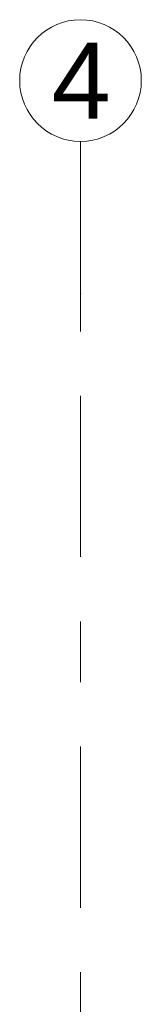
# Model space of a CAD drawing. Header units: metres. Extents: x -3.6 to 84.5, y -11 to 16.8.
# Tile 63 of 225: x 11.23 to 11.43, y 15.188 to 16.805. Entities that reach past the tile are written whole.
import ezdxf

# ---------------------------------------------------------------- set-up
doc = ezdxf.new("R2010")
doc.units = ezdxf.units.M
doc.header["$MEASUREMENT"] = 0
doc.linetypes.add('Strichlinie doppelt', pattern=[0.546806, 0.264583, -0.105833, 0.070556, -0.105833])
doc.layers.add('451 - Universal.Achsen Raster', color=7, linetype='Continuous')
doc.styles.add('ERSTELLTER_STIL_2', font='txt')

msp = doc.modelspace()

# ---------------------------------------------------------------- linework, layer by layer
at = {"layer": '451 - Universal.Achsen Raster', "color": 160, "linetype": 'Strichlinie doppelt', "lineweight": 9, "true_color": 0x3232ff}
for p, q in [((11.33, 16.355), (11.33, 16.605)), ((11.33, -10.585), (11.33, 16.355))]:
    msp.add_line(p, q, dxfattribs=at)
at = {"layer": '451 - Universal.Achsen Raster', "color": 160, "linetype": 'Continuous', "lineweight": 9, "true_color": 0x3232ff}
msp.add_circle((11.33, 16.705), 0.1, dxfattribs=at)
at = {"layer": '451 - Universal.Achsen Raster', "color": 160, "linetype": 'Strichlinie doppelt', "lineweight": 9, "true_color": 0x3232ff}
msp.add_point((11.33, 16.355), dxfattribs=at)
msp.add_point((11.33, 16.355), dxfattribs=at)

# ---------------------------------------------------------------- texts
at = {"layer": '451 - Universal.Achsen Raster', "color": 160, "lineweight": 9, "true_color": 0x3232ff, "insert": (11.2826, 16.7675), "char_height": 0.125, "attachment_point": 1, "style": 'ERSTELLTER_STIL_2'}
msp.add_mtext('\\A1;{\\pql;\\pt0;\\fArial|b0|i0|c0|p38;4}', dxfattribs=at)

doc.saveas('drawing.dxf')
